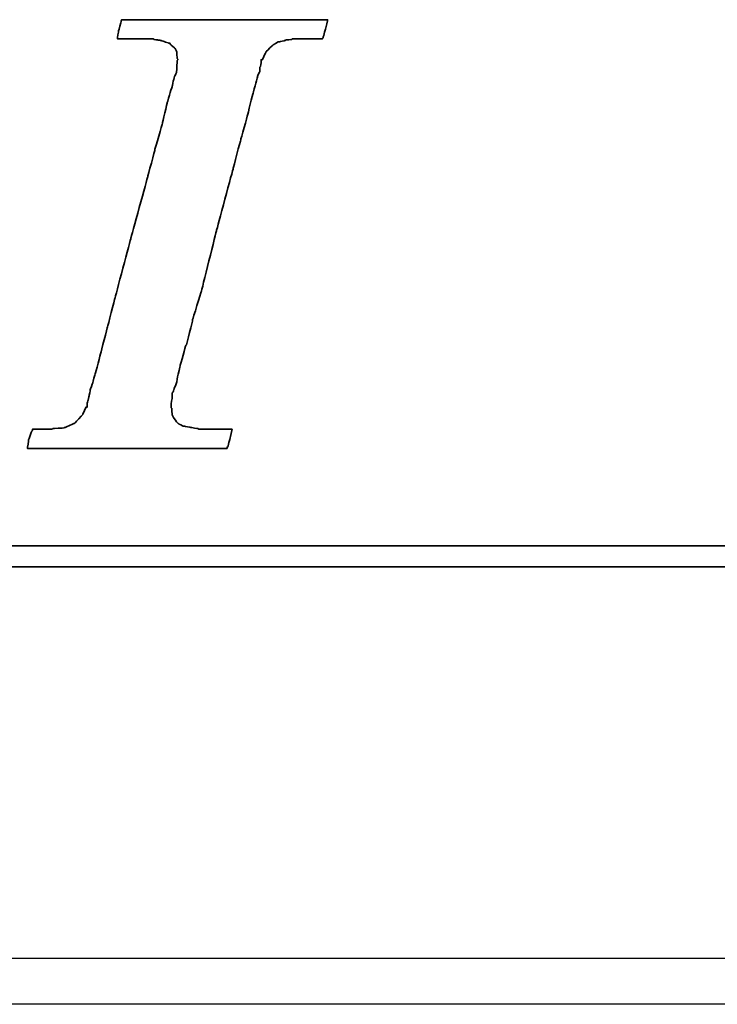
# Model space of a CAD drawing. Header units: millimetres. Extents: x -1108 to 3135, y -1596 to 860.
# Tile 132 of 256: x -819 to -812, y -938 to -927. Entities that reach past the tile are written whole.
import ezdxf

# ---------------------------------------------------------------- set-up
doc = ezdxf.new("R2010")
doc.units = ezdxf.units.MM
doc.layers.get('0').update_dxf_attribs({"linetype": 'CONTINUOUS'})
doc.layers.add('DIM', color=4, linetype='CONTINUOUS')
doc.layers.add('layer 1', color=7, linetype='CONTINUOUS')

# ---------------------------------------------------------------- blocks, each defined once
blk = doc.blocks.new('TBI MOTION logo(完整正式版)')
at = {"layer": 'layer 1', "color": 22, "lineweight": 35}
for points, knots in [([(-40.59125, -7.94375), (-40.59125, -7.94375), (-40.97375, -7.94375), (-40.97375, -7.94375), (-40.97375, -7.94375), (-40.97375, -7.94375), (-41.38125, -7.94375), (-41.38125, -7.94375), (-41.38125, -7.94375), (-41.38125, -7.94375), (-41.54875, -7.94375), (-41.54875, -7.94375), (-41.54875, -7.94375), (-41.54875, -7.94375), (-41.59875, -7.94375), (-41.59875, -7.94375), (-41.59875, -7.94375), (-41.59875, -7.94375), (-41.88375, -7.94375), (-41.88375, -7.94375), (-41.88375, -7.94375), (-41.88375, -7.94375), (-41.90875, -7.91875), (-41.90875, -7.91875), (-41.90875, -7.91875), (-41.90875, -7.91875), (-42.19875, -7.87125), (-42.19875, -7.87125), (-42.19875, -7.87125), (-42.19875, -7.87125), (-42.43875, -7.82375), (-42.43875, -7.82375), (-42.43875, -7.82375), (-42.43875, -7.82375), (-42.45875, -7.82375), (-42.45875, -7.82375), (-42.45875, -7.82375), (-42.45875, -7.82375), (-42.48625, -7.82375), (-42.48625, -7.82375), (-42.48625, -7.82375), (-42.48625, -7.82375), (-42.67625, -7.72375), (-42.67625, -7.72375), (-42.67625, -7.72375), (-42.67625, -7.72375), (-42.70125, -7.70375), (-42.70125, -7.70375), (-42.70125, -7.70375), (-42.70125, -7.70375), (-42.72375, -7.67875), (-42.72375, -7.67875), (-42.72375, -7.67875), (-42.72375, -7.67875), (-42.86875, -7.48875), (-42.86875, -7.48875), (-42.86875, -7.48875), (-42.86875, -7.48875), (-42.89375, -7.43875), (-42.89375, -7.43875), (-42.89375, -7.43875), (-42.89375, -7.43875), (-42.91875, -7.38875), (-42.91875, -7.38875), (-42.91875, -7.38875), (-42.91875, -7.38875), (-42.93875, -7.12875), (-42.93875, -7.12875), (-42.93875, -7.12875), (-42.93875, -7.12875), (-42.96375, -7.10375), (-42.96375, -7.10375), (-42.96375, -7.10375), (-42.96375, -7.10375), (-42.96375, -7.05375), (-42.96375, -7.05375), (-42.96375, -7.05375), (-42.96375, -7.05375), (-42.96375, -7.00875), (-42.96375, -7.00875), (-42.96375, -7.00875), (-42.96375, -7.00875), (-42.91875, -6.69625), (-42.91875, -6.69625), (-42.91875, -6.69625), (-42.91875, -6.69625), (-42.91875, -6.62375), (-42.91875, -6.62375), (-42.91875, -6.62375), (-42.91875, -6.62375), (-42.91875, -6.59625), (-42.91875, -6.59625), (-42.91875, -6.59625), (-42.91875, -6.59625), (-42.91875, -6.57375), (-42.91875, -6.57375), (-42.91875, -6.57375), (-42.91875, -6.57375), (-42.91875, -6.52875), (-42.91875, -6.52875), (-42.91875, -6.52875), (-42.91875, -6.52875), (-42.89375, -6.50375), (-42.89375, -6.50375), (-42.89375, -6.50375), (-42.89375, -6.50375), (-42.84375, -6.38375), (-42.84375, -6.38375), (-42.84375, -6.38375), (-42.84375, -6.38375), (-42.84375, -6.35875), (-42.84375, -6.35875), (-42.84375, -6.35875), (-42.84375, -6.35875), (-42.74625, -6.14375), (-42.74625, -6.14375), (-42.74625, -6.14375), (-42.74625, -6.14375), (-42.70125, -5.85375), (-42.70125, -5.85375), (-42.70125, -5.85375), (-42.70125, -5.85375), (-42.60375, -5.47125), (-42.60375, -5.47125), (-42.60375, -5.47125), (-42.60375, -5.47125), (-42.60375, -5.44875), (-42.60375, -5.44875), (-42.60375, -5.44875), (-42.60375, -5.44875), (-42.38875, -4.67875), (-42.38875, -4.67875), (-42.38875, -4.67875), (-42.38875, -4.67875), (-42.36375, -4.65375), (-42.36375, -4.65375), (-42.36375, -4.65375), (-42.36375, -4.65375), (-42.12375, -3.69625), (-42.12375, -3.69625), (-42.12375, -3.69625), (-42.12375, -3.69625), (-42.12375, -3.67374), (-42.12375, -3.67374), (-42.12375, -3.67374), (-42.12375, -3.67374), (-41.78875, -2.59374), (-41.78875, -2.59374), (-41.78875, -2.59374), (-41.78875, -2.59374), (-41.18875, -0.19375), (-41.18875, -0.19375), (-41.18875, -0.19375), (-41.18875, -0.19375), (-40.54375, 2.20624), (-40.54375, 2.20624), (-40.54375, 2.20624), (-40.54375, 2.20624), (-40.25375, 3.30875), (-40.25375, 3.30875), (-40.25375, 3.30875), (-40.25375, 3.30875), (-39.98875, 4.27125), (-39.98875, 4.27125), (-39.98875, 4.27125), (-39.98875, 4.27125), (-39.77375, 5.13125), (-39.77375, 5.13125), (-39.77375, 5.13125), (-39.77375, 5.13125), (-39.67875, 5.47125), (-39.67875, 5.47125), (-39.67875, 5.47125), (-39.67875, 5.47125), (-39.60375, 5.75625), (-39.60375, 5.75625), (-39.60375, 5.75625), (-39.60375, 5.75625), (-39.60375, 5.78125), (-39.60375, 5.78125), (-39.60375, 5.78125), (-39.60375, 5.78125), (-39.50875, 5.97125), (-39.50875, 5.97125), (-39.50875, 5.97125), (-39.50875, 5.97125), (-39.50875, 6.13875), (-39.50875, 6.13875), (-39.50875, 6.13875), (-39.50875, 6.13875), (-39.48625, 6.16625), (-39.48625, 6.16625), (-39.48625, 6.16625), (-39.48625, 6.16625), (-39.46125, 6.28625), (-39.46125, 6.28625), (-39.46125, 6.28625), (-39.46125, 6.28625), (-39.46125, 6.42625), (-39.46125, 6.42625), (-39.46125, 6.42625), (-39.46125, 6.42625), (-39.41375, 6.42625), (-39.41375, 6.42625), (-39.41375, 6.42625), (-39.41375, 6.42625), (-39.29375, 6.69125), (-39.29375, 6.69125), (-39.29375, 6.69125), (-39.29375, 6.69125), (-39.26875, 6.74125), (-39.26875, 6.74125), (-39.26875, 6.74125), (-39.26875, 6.74125), (-39.24375, 6.76625), (-39.24375, 6.76625), (-39.24375, 6.76625), (-39.24375, 6.76625), (-38.98375, 7.00624), (-38.98375, 7.00624), (-38.98375, 7.00624), (-38.98375, 7.00624), (-38.95625, 7.02624), (-38.95625, 7.02624), (-38.95625, 7.02624), (-38.95625, 7.02624), (-38.78875, 7.12624), (-38.78875, 7.12624), (-38.78875, 7.12624), (-38.78875, 7.12624), (-38.76375, 7.12624), (-38.76375, 7.12624), (-38.76375, 7.12624), (-38.76375, 7.12624), (-38.74375, 7.12624), (-38.74375, 7.12624), (-38.74375, 7.12624), (-38.74375, 7.12624), (-38.52875, 7.17125), (-38.52875, 7.17125), (-38.52875, 7.17125), (-38.52875, 7.17125), (-38.52875, 7.19624), (-38.52875, 7.19624), (-38.52875, 7.19624), (-38.52875, 7.19624), (-38.50375, 7.19624), (-38.50375, 7.19624), (-38.50375, 7.19624), (-38.50375, 7.19624), (-38.26125, 7.21875), (-38.26125, 7.21875), (-38.26125, 7.21875), (-38.26125, 7.21875), (-38.23875, 7.24624), (-38.23875, 7.24624), (-38.23875, 7.24624), (-38.23875, 7.24624), (-38.21625, 7.24624), (-38.21625, 7.24624), (-38.21625, 7.24624), (-38.21625, 7.24624), (-38.18875, 7.24624), (-38.18875, 7.24624), (-38.18875, 7.24624), (-38.18875, 7.24624), (-37.90375, 7.24624), (-37.90375, 7.24624), (-37.90375, 7.24624), (-37.90375, 7.24624), (-37.85375, 7.24624), (-37.85375, 7.24624), (-37.85375, 7.24624), (-37.85375, 7.24624), (-37.75875, 7.24624), (-37.75875, 7.24624), (-37.75875, 7.24624), (-37.75875, 7.24624), (-37.42375, 7.24624), (-37.42375, 7.24624), (-37.42375, 7.24624), (-37.42375, 7.24624), (-37.08875, 7.24624), (-37.08875, 7.24624), (-37.08875, 7.24624), (-37.08875, 7.24624), (-37.06375, 7.24624), (-37.06375, 7.24624), (-37.06375, 7.24624), (-37.06375, 7.24624), (-37.06375, 7.26624), (-37.06375, 7.26624), (-37.06375, 7.26624), (-37.06375, 7.26624), (-37.03875, 7.29125), (-37.03875, 7.29125), (-37.03875, 7.29125), (-37.03875, 7.29125), (-37.03875, 7.31625), (-37.03875, 7.31625), (-37.03875, 7.31625), (-37.03875, 7.31625), (-36.94125, 7.67625), (-36.94125, 7.67625), (-36.94125, 7.67625), (-36.94125, 7.67625), (-36.86875, 7.98625), (-36.86875, 7.98625), (-36.86875, 7.98625), (-36.86875, 7.98625), (-36.98875, 7.98625), (-36.98875, 7.98625), (-36.98875, 7.98625), (-36.98875, 7.98625), (-37.42375, 7.98625), (-37.42375, 7.98625), (-37.42375, 7.98625), (-37.42375, 7.98625), (-37.94875, 7.98625), (-37.94875, 7.98625), (-37.94875, 7.98625), (-37.94875, 7.98625), (-38.57375, 7.98625), (-38.57375, 7.98625), (-38.57375, 7.98625), (-38.57375, 7.98625), (-39.29375, 7.98625), (-39.29375, 7.98625), (-39.29375, 7.98625), (-39.29375, 7.98625), (-40.82875, 7.98625), (-40.82875, 7.98625), (-40.82875, 7.98625), (-40.82875, 7.98625), (-42.36375, 7.98625), (-42.36375, 7.98625), (-42.36375, 7.98625), (-42.36375, 7.98625), (-43.08375, 7.98625), (-43.08375, 7.98625), (-43.08375, 7.98625), (-43.08375, 7.98625), (-43.70875, 7.98625), (-43.70875, 7.98625), (-43.70875, 7.98625), (-43.70875, 7.98625), (-44.23375, 7.98625), (-44.23375, 7.98625), (-44.23375, 7.98625), (-44.23375, 7.98625), (-44.66875, 7.98625), (-44.66875, 7.98625), (-44.66875, 7.98625), (-44.66875, 7.98625), (-44.88375, 7.98625), (-44.88375, 7.98625), (-44.88375, 7.98625), (-44.88375, 7.98625), (-44.90875, 7.94125), (-44.90875, 7.94125), (-44.90875, 7.94125), (-44.90875, 7.94125), (-44.90875, 7.91625), (-44.90875, 7.91625), (-44.90875, 7.91625), (-44.90875, 7.91625), (-45.00375, 7.55625), (-45.00375, 7.55625), (-45.00375, 7.55625), (-45.00375, 7.55625), (-45.05375, 7.24624), (-45.05375, 7.24624), (-45.05375, 7.24624), (-45.05375, 7.24624), (-44.61875, 7.24624), (-44.61875, 7.24624), (-44.61875, 7.24624), (-44.61875, 7.24624), (-44.11375, 7.24624), (-44.11375, 7.24624), (-44.11375, 7.24624), (-44.11375, 7.24624), (-43.99375, 7.24624), (-43.99375, 7.24624), (-43.99375, 7.24624), (-43.99375, 7.24624), (-43.94625, 7.24624), (-43.94625, 7.24624), (-43.94625, 7.24624), (-43.94625, 7.24624), (-43.92374, 7.24624), (-43.92374, 7.24624), (-43.92374, 7.24624), (-43.92374, 7.24624), (-43.65875, 7.24624), (-43.65875, 7.24624), (-43.65875, 7.24624), (-43.65875, 7.24624), (-43.63875, 7.21875), (-43.63875, 7.21875), (-43.63875, 7.21875), (-43.63875, 7.21875), (-43.46875, 7.19624), (-43.46875, 7.19624), (-43.46875, 7.19624), (-43.46875, 7.19624), (-43.39875, 7.19624), (-43.39875, 7.19624), (-43.39875, 7.19624), (-43.39875, 7.19624), (-43.37125, 7.17125), (-43.37125, 7.17125), (-43.37125, 7.17125), (-43.37125, 7.17125), (-43.34875, 7.17125), (-43.34875, 7.17125), (-43.34875, 7.17125), (-43.34875, 7.17125), (-43.20375, 7.12624), (-43.20375, 7.12624), (-43.20375, 7.12624), (-43.20375, 7.12624), (-43.05875, 7.07624), (-43.05875, 7.07624), (-43.05875, 7.07624), (-43.05875, 7.07624), (-43.01375, 7.07624), (-43.01375, 7.07624), (-43.01375, 7.07624), (-43.01375, 7.07624), (-42.98875, 7.02624), (-42.98875, 7.02624), (-42.98875, 7.02624), (-42.98875, 7.02624), (-42.79875, 6.86125), (-42.79875, 6.86125), (-42.79875, 6.86125), (-42.79875, 6.86125), (-42.77375, 6.81125), (-42.77375, 6.81125), (-42.77375, 6.81125), (-42.77375, 6.81125), (-42.74625, 6.76625), (-42.74625, 6.76625), (-42.74625, 6.76625), (-42.74625, 6.76625), (-42.72375, 6.47625), (-42.72375, 6.47625), (-42.72375, 6.47625), (-42.72375, 6.47625), (-42.70125, 6.45124), (-42.70125, 6.45124), (-42.70125, 6.45124), (-42.70125, 6.45124), (-42.70125, 6.42625), (-42.70125, 6.42625), (-42.70125, 6.42625), (-42.70125, 6.42625), (-42.72375, 6.40625), (-42.72375, 6.40625), (-42.72375, 6.40625), (-42.72375, 6.40625), (-42.74625, 5.97125), (-42.74625, 5.97125), (-42.74625, 5.97125), (-42.74625, 5.97125), (-42.74625, 5.94625), (-42.74625, 5.94625), (-42.74625, 5.94625), (-42.74625, 5.94625), (-42.74625, 5.92625), (-42.74625, 5.92625), (-42.74625, 5.92625), (-42.74625, 5.92625), (-42.77375, 5.87625), (-42.77375, 5.87625), (-42.77375, 5.87625), (-42.77375, 5.87625), (-42.81875, 5.80625), (-42.81875, 5.80625), (-42.81875, 5.80625), (-42.81875, 5.80625), (-42.86875, 5.63625), (-42.86875, 5.63625), (-42.86875, 5.63625), (-42.86875, 5.63625), (-42.91875, 5.39625), (-42.91875, 5.39625), (-42.91875, 5.39625), (-42.91875, 5.39625), (-42.91875, 5.37124), (-42.91875, 5.37124), (-42.91875, 5.37124), (-42.91875, 5.37124), (-43.01375, 5.10874), (-43.01375, 5.10874), (-43.01375, 5.10874), (-43.01375, 5.10874), (-43.10875, 4.77124), (-43.10875, 4.77124), (-43.10875, 4.77124), (-43.10875, 4.77124), (-43.29875, 3.95625), (-43.29875, 3.95625), (-43.29875, 3.95625), (-43.29875, 3.95625), (-43.58875, 2.95125), (-43.58875, 2.95125), (-43.58875, 2.95125), (-43.58875, 2.95125), (-43.87375, 1.87125), (-43.87375, 1.87125), (-43.87375, 1.87125), (-43.87375, 1.87125), (-44.52625, -0.50374), (-44.52625, -0.50374), (-44.52625, -0.50374), (-44.52625, -0.50374), (-45.14875, -2.85375), (-45.14875, -2.85375), (-45.14875, -2.85375), (-45.14875, -2.85375), (-45.43375, -3.95875), (-45.43375, -3.95875), (-45.43375, -3.95875), (-45.43375, -3.95875), (-45.69875, -4.96875), (-45.69875, -4.96875), (-45.69875, -4.96875), (-45.69875, -4.96875), (-45.91375, -5.78375), (-45.91375, -5.78375), (-45.91375, -5.78375), (-45.91375, -5.78375), (-46.01375, -6.11875), (-46.01375, -6.11875), (-46.01375, -6.11875), (-46.01375, -6.11875), (-46.01375, -6.14375), (-46.01375, -6.14375), (-46.01375, -6.14375), (-46.01375, -6.14375), (-46.10875, -6.40875), (-46.10875, -6.40875), (-46.10875, -6.40875), (-46.10875, -6.40875), (-46.15375, -6.64875), (-46.15375, -6.64875), (-46.15375, -6.64875), (-46.15375, -6.64875), (-46.20375, -6.83875), (-46.20375, -6.83875), (-46.20375, -6.83875), (-46.20375, -6.83875), (-46.22875, -6.93375), (-46.22875, -6.93375), (-46.22875, -6.93375), (-46.22875, -6.93375), (-46.22875, -7.07875), (-46.22875, -7.07875), (-46.22875, -7.07875), (-46.22875, -7.07875), (-46.27375, -7.07875), (-46.27375, -7.07875), (-46.27375, -7.07875), (-46.27375, -7.07875), (-46.39375, -7.34375), (-46.39375, -7.34375), (-46.39375, -7.34375), (-46.39375, -7.34375), (-46.39375, -7.36875), (-46.39375, -7.36875), (-46.39375, -7.36875), (-46.39375, -7.36875), (-46.42125, -7.38875), (-46.42125, -7.38875), (-46.42125, -7.38875), (-46.42125, -7.38875), (-46.68375, -7.67875), (-46.68375, -7.67875), (-46.68375, -7.67875), (-46.68375, -7.67875), (-46.70875, -7.70375), (-46.70875, -7.70375), (-46.70875, -7.70375), (-46.70875, -7.70375), (-46.75375, -7.72375), (-46.75375, -7.72375), (-46.75375, -7.72375), (-46.75375, -7.72375), (-47.08875, -7.87125), (-47.08875, -7.87125), (-47.08875, -7.87125), (-47.08875, -7.87125), (-47.11625, -7.87125), (-47.11625, -7.87125), (-47.11625, -7.87125), (-47.11625, -7.87125), (-47.13875, -7.89375), (-47.13875, -7.89375), (-47.13875, -7.89375), (-47.13875, -7.89375), (-47.56875, -7.91875), (-47.56875, -7.91875), (-47.56875, -7.91875), (-47.56875, -7.91875), (-47.59625, -7.94375), (-47.59625, -7.94375), (-47.59625, -7.94375), (-47.59625, -7.94375), (-47.64375, -7.94375), (-47.64375, -7.94375), (-47.64375, -7.94375), (-47.64375, -7.94375), (-47.73625, -7.94375), (-47.73625, -7.94375), (-47.73625, -7.94375), (-47.73625, -7.94375), (-48.07375, -7.94375), (-48.07375, -7.94375), (-48.07375, -7.94375), (-48.07375, -7.94375), (-48.36125, -7.94375), (-48.36125, -7.94375), (-48.36125, -7.94375), (-48.36125, -7.94375), (-48.36125, -7.96625), (-48.36125, -7.96625), (-48.36125, -7.96625), (-48.36125, -7.96625), (-48.36125, -7.99125), (-48.36125, -7.99125), (-48.36125, -7.99125), (-48.36125, -7.99125), (-48.38875, -8.01375), (-48.38875, -8.01375), (-48.38875, -8.01375), (-48.38875, -8.01375), (-48.50875, -8.34875), (-48.50875, -8.34875), (-48.50875, -8.34875), (-48.50875, -8.34875), (-48.55375, -8.68625), (-48.55375, -8.68625), (-48.55375, -8.68625), (-48.55375, -8.68625), (-48.45875, -8.68625), (-48.45875, -8.68625), (-48.45875, -8.68625), (-48.45875, -8.68625), (-48.07375, -8.68625), (-48.07375, -8.68625), (-48.07375, -8.68625), (-48.07375, -8.68625), (-47.52375, -8.68625), (-47.52375, -8.68625), (-47.52375, -8.68625), (-47.52375, -8.68625), (-46.92375, -8.68625), (-46.92375, -8.68625), (-46.92375, -8.68625), (-46.92375, -8.68625), (-46.25375, -8.68625), (-46.25375, -8.68625), (-46.25375, -8.68625), (-46.25375, -8.68625), (-46.20375, -8.68625), (-46.20375, -8.68625), (-46.20375, -8.68625), (-46.20375, -8.68625), (-44.71375, -8.68625), (-44.71375, -8.68625), (-44.71375, -8.68625), (-44.71375, -8.68625), (-43.22875, -8.68625), (-43.22875, -8.68625), (-43.22875, -8.68625), (-43.22875, -8.68625), (-42.55875, -8.68625), (-42.55875, -8.68625), (-42.55875, -8.68625), (-42.55875, -8.68625), (-42.50875, -8.68625), (-42.50875, -8.68625), (-42.50875, -8.68625), (-42.50875, -8.68625), (-41.93375, -8.68625), (-41.93375, -8.68625), (-41.93375, -8.68625), (-41.93375, -8.68625), (-41.38125, -8.68625), (-41.38125, -8.68625), (-41.38125, -8.68625), (-41.38125, -8.68625), (-40.97375, -8.68625), (-40.97375, -8.68625), (-40.97375, -8.68625), (-40.97375, -8.68625), (-40.78125, -8.68625), (-40.78125, -8.68625), (-40.78125, -8.68625), (-40.78125, -8.68625), (-40.78125, -8.63875), (-40.78125, -8.63875), (-40.78125, -8.63875), (-40.78125, -8.63875), (-40.75875, -8.63875), (-40.75875, -8.63875), (-40.75875, -8.63875), (-40.75875, -8.63875), (-40.66375, -8.27875), (-40.66375, -8.27875), (-40.66375, -8.27875), (-40.66375, -8.27875), (-40.59125, -7.94375), (-40.59125, -7.94375)], [0, 0, 0, 0, 0.00558659, 0.00558659, 0.00558659, 0.0055866, 0.01117318, 0.01117318, 0.01117318, 0.01117319, 0.01675978, 0.01675978, 0.01675978, 0.01675979, 0.02234637, 0.02234637, 0.02234637, 0.02234638, 0.02793296, 0.02793296, 0.02793296, 0.02793297, 0.03351955, 0.03351955, 0.03351955, 0.03351956, 0.03910615, 0.03910615, 0.03910615, 0.03910616, 0.04469274, 0.04469274, 0.04469274, 0.04469275, 0.05027933, 0.05027933, 0.05027933, 0.05027934, 0.05586592, 0.05586592, 0.05586592, 0.05586593, 0.06145251, 0.06145251, 0.06145251, 0.06145252, 0.06703911, 0.06703911, 0.06703911, 0.06703912, 0.0726257, 0.0726257, 0.0726257, 0.07262571, 0.07821229, 0.07821229, 0.07821229, 0.0782123, 0.08379888, 0.08379888, 0.08379888, 0.08379889, 0.08938547, 0.08938547, 0.08938547, 0.08938548, 0.09497207, 0.09497207, 0.09497207, 0.09497208, 0.10055866, 0.10055866, 0.10055866, 0.10055867, 0.10614525, 0.10614525, 0.10614525, 0.10614526, 0.11173184, 0.11173184, 0.11173184, 0.11173185, 0.11731844, 0.11731844, 0.11731844, 0.11731845, 0.12290503, 0.12290503, 0.12290503, 0.12290504, 0.12849162, 0.12849162, 0.12849162, 0.12849163, 0.13407821, 0.13407821, 0.13407821, 0.13407822, 0.1396648, 0.1396648, 0.1396648, 0.13966481, 0.1452514, 0.1452514, 0.1452514, 0.14525141, 0.15083799, 0.15083799, 0.15083799, 0.150838, 0.15642458, 0.15642458, 0.15642458, 0.15642459, 0.16201117, 0.16201117, 0.16201117, 0.16201118, 0.16759777, 0.16759777, 0.16759777, 0.16759778, 0.17318436, 0.17318436, 0.17318436, 0.17318437, 0.17877095, 0.17877095, 0.17877095, 0.17877096, 0.18435754, 0.18435754, 0.18435754, 0.18435755, 0.18994413, 0.18994413, 0.18994413, 0.18994414, 0.19553073, 0.19553073, 0.19553073, 0.19553074, 0.20111732, 0.20111732, 0.20111732, 0.20111733, 0.20670391, 0.20670391, 0.20670391, 0.20670392, 0.2122905, 0.2122905, 0.2122905, 0.21229051, 0.21787709, 0.21787709, 0.21787709, 0.2178771, 0.22346369, 0.22346369, 0.22346369, 0.2234637, 0.22905028, 0.22905028, 0.22905028, 0.22905029, 0.23463687, 0.23463687, 0.23463687, 0.23463688, 0.24022346, 0.24022346, 0.24022346, 0.24022347, 0.24581006, 0.24581006, 0.24581006, 0.24581007, 0.25139665, 0.25139665, 0.25139665, 0.25139666, 0.25698324, 0.25698324, 0.25698324, 0.25698325, 0.26256983, 0.26256983, 0.26256983, 0.26256984, 0.26815642, 0.26815642, 0.26815642, 0.26815643, 0.27374302, 0.27374302, 0.27374302, 0.27374303, 0.27932961, 0.27932961, 0.27932961, 0.27932962, 0.2849162, 0.2849162, 0.2849162, 0.28491621, 0.29050279, 0.29050279, 0.29050279, 0.2905028, 0.29608939, 0.29608939, 0.29608939, 0.2960894, 0.30167598, 0.30167598, 0.30167598, 0.30167599, 0.30726257, 0.30726257, 0.30726257, 0.30726258, 0.31284916, 0.31284916, 0.31284916, 0.31284917, 0.31843575, 0.31843575, 0.31843575, 0.31843576, 0.32402235, 0.32402235, 0.32402235, 0.32402236, 0.32960894, 0.32960894, 0.32960894, 0.32960895, 0.33519553, 0.33519553, 0.33519553, 0.33519554, 0.34078212, 0.34078212, 0.34078212, 0.34078213, 0.34636872, 0.34636872, 0.34636872, 0.34636873, 0.35195531, 0.35195531, 0.35195531, 0.35195532, 0.3575419, 0.3575419, 0.3575419, 0.35754191, 0.36312849, 0.36312849, 0.36312849, 0.3631285, 0.36871508, 0.36871508, 0.36871508, 0.36871509, 0.37430168, 0.37430168, 0.37430168, 0.37430169, 0.37988827, 0.37988827, 0.37988827, 0.37988828, 0.38547486, 0.38547486, 0.38547486, 0.38547487, 0.39106145, 0.39106145, 0.39106145, 0.39106146, 0.39664804, 0.39664804, 0.39664804, 0.39664805, 0.40223464, 0.40223464, 0.40223464, 0.40223465, 0.40782123, 0.40782123, 0.40782123, 0.40782124, 0.41340782, 0.41340782, 0.41340782, 0.41340783, 0.41899441, 0.41899441, 0.41899441, 0.41899442, 0.42458101, 0.42458101, 0.42458101, 0.42458102, 0.4301676, 0.4301676, 0.4301676, 0.43016761, 0.43575419, 0.43575419, 0.43575419, 0.4357542, 0.44134078, 0.44134078, 0.44134078, 0.44134079, 0.44692737, 0.44692737, 0.44692737, 0.44692738, 0.45251397, 0.45251397, 0.45251397, 0.45251398, 0.45810056, 0.45810056, 0.45810056, 0.45810057, 0.46368715, 0.46368715, 0.46368715, 0.46368716, 0.46927374, 0.46927374, 0.46927374, 0.46927375, 0.47486034, 0.47486034, 0.47486034, 0.47486035, 0.48044693, 0.48044693, 0.48044693, 0.48044694, 0.48603352, 0.48603352, 0.48603352, 0.48603353, 0.49162011, 0.49162011, 0.49162011, 0.49162012, 0.4972067, 0.4972067, 0.4972067, 0.49720671, 0.5027933, 0.5027933, 0.5027933, 0.50279331, 0.50837989, 0.50837989, 0.50837989, 0.5083799, 0.51396648, 0.51396648, 0.51396648, 0.51396649, 0.51955307, 0.51955307, 0.51955307, 0.51955308, 0.52513966, 0.52513966, 0.52513966, 0.52513967, 0.53072626, 0.53072626, 0.53072626, 0.53072627, 0.53631285, 0.53631285, 0.53631285, 0.53631286, 0.54189944, 0.54189944, 0.54189944, 0.54189945, 0.54748603, 0.54748603, 0.54748603, 0.54748604, 0.55307263, 0.55307263, 0.55307263, 0.55307264, 0.55865922, 0.55865922, 0.55865922, 0.55865923, 0.56424581, 0.56424581, 0.56424581, 0.56424582, 0.5698324, 0.5698324, 0.5698324, 0.56983241, 0.57541899, 0.57541899, 0.57541899, 0.575419, 0.58100559, 0.58100559, 0.58100559, 0.5810056, 0.58659218, 0.58659218, 0.58659218, 0.58659219, 0.59217877, 0.59217877, 0.59217877, 0.59217878, 0.59776536, 0.59776536, 0.59776536, 0.59776537, 0.60335196, 0.60335196, 0.60335196, 0.60335197, 0.60893855, 0.60893855, 0.60893855, 0.60893856, 0.61452514, 0.61452514, 0.61452514, 0.61452515, 0.62011173, 0.62011173, 0.62011173, 0.62011174, 0.62569832, 0.62569832, 0.62569832, 0.62569833, 0.63128492, 0.63128492, 0.63128492, 0.63128493, 0.63687151, 0.63687151, 0.63687151, 0.63687152, 0.6424581, 0.6424581, 0.6424581, 0.64245811, 0.64804469, 0.64804469, 0.64804469, 0.6480447, 0.65363128, 0.65363128, 0.65363128, 0.65363129, 0.65921788, 0.65921788, 0.65921788, 0.65921789, 0.66480447, 0.66480447, 0.66480447, 0.66480448, 0.67039106, 0.67039106, 0.67039106, 0.67039107, 0.67597765, 0.67597765, 0.67597765, 0.67597766, 0.68156425, 0.68156425, 0.68156425, 0.68156426, 0.68715084, 0.68715084, 0.68715084, 0.68715085, 0.69273743, 0.69273743, 0.69273743, 0.69273744, 0.69832402, 0.69832402, 0.69832402, 0.69832403, 0.70391061, 0.70391061, 0.70391061, 0.70391062, 0.70949721, 0.70949721, 0.70949721, 0.70949722, 0.7150838, 0.7150838, 0.7150838, 0.71508381, 0.72067039, 0.72067039, 0.72067039, 0.7206704, 0.72625698, 0.72625698, 0.72625698, 0.72625699, 0.73184358, 0.73184358, 0.73184358, 0.73184359, 0.73743017, 0.73743017, 0.73743017, 0.73743018, 0.74301676, 0.74301676, 0.74301676, 0.74301677, 0.74860335, 0.74860335, 0.74860335, 0.74860336, 0.75418994, 0.75418994, 0.75418994, 0.75418995, 0.75977654, 0.75977654, 0.75977654, 0.75977655, 0.76536313, 0.76536313, 0.76536313, 0.76536314, 0.77094972, 0.77094972, 0.77094972, 0.77094973, 0.77653631, 0.77653631, 0.77653631, 0.77653632, 0.78212291, 0.78212291, 0.78212291, 0.78212292, 0.7877095, 0.7877095, 0.7877095, 0.78770951, 0.79329609, 0.79329609, 0.79329609, 0.7932961, 0.79888268, 0.79888268, 0.79888268, 0.79888269, 0.80446927, 0.80446927, 0.80446927, 0.80446928, 0.81005587, 0.81005587, 0.81005587, 0.81005588, 0.81564246, 0.81564246, 0.81564246, 0.81564247, 0.82122905, 0.82122905, 0.82122905, 0.82122906, 0.82681564, 0.82681564, 0.82681564, 0.82681565, 0.83240223, 0.83240223, 0.83240223, 0.83240224, 0.83798883, 0.83798883, 0.83798883, 0.83798884, 0.84357542, 0.84357542, 0.84357542, 0.84357543, 0.84916201, 0.84916201, 0.84916201, 0.84916202, 0.8547486, 0.8547486, 0.8547486, 0.85474861, 0.8603352, 0.8603352, 0.8603352, 0.86033521, 0.86592179, 0.86592179, 0.86592179, 0.8659218, 0.87150838, 0.87150838, 0.87150838, 0.87150839, 0.87709497, 0.87709497, 0.87709497, 0.87709498, 0.88268156, 0.88268156, 0.88268156, 0.88268157, 0.88826816, 0.88826816, 0.88826816, 0.88826817, 0.89385475, 0.89385475, 0.89385475, 0.89385476, 0.89944134, 0.89944134, 0.89944134, 0.89944135, 0.90502793, 0.90502793, 0.90502793, 0.90502794, 0.91061453, 0.91061453, 0.91061453, 0.91061454, 0.91620112, 0.91620112, 0.91620112, 0.91620113, 0.92178771, 0.92178771, 0.92178771, 0.92178772, 0.9273743, 0.9273743, 0.9273743, 0.92737431, 0.93296089, 0.93296089, 0.93296089, 0.9329609, 0.93854749, 0.93854749, 0.93854749, 0.9385475, 0.94413408, 0.94413408, 0.94413408, 0.94413409, 0.94972067, 0.94972067, 0.94972067, 0.94972068, 0.95530726, 0.95530726, 0.95530726, 0.95530727, 0.96089385, 0.96089385, 0.96089385, 0.96089386, 0.96648045, 0.96648045, 0.96648045, 0.96648046, 0.97206704, 0.97206704, 0.97206704, 0.97206705, 0.97765363, 0.97765363, 0.97765363, 0.97765364, 0.98324022, 0.98324022, 0.98324022, 0.98324023, 0.98882682, 0.98882682, 0.98882682, 0.98882683, 0.99441341, 0.99441341, 0.99441341, 0.99441342, 1, 1, 1, 1]), ([(75.90875, -9.47875), (75.90875, -9.47875), (75.90875, -12.28625), (75.90875, -12.28625), (75.90875, -12.28625), (75.90875, -12.28625), (75.90875, -12.47875), (75.90875, -12.47875), (75.90875, -12.47875), (75.90875, -12.47875), (75.71625, -12.47875), (75.71625, -12.47875), (75.71625, -12.47875), (75.71625, -12.47875), (-88.32875, -12.47875), (-88.32875, -12.47875), (-88.32875, -12.47875), (-88.32875, -12.47875), (-88.32875, -13.29375), (-88.32875, -13.29375), (-88.32875, -13.29375), (-88.32875, -13.29375), (82.89125, -13.29375), (82.89125, -13.29375), (82.89125, -13.29375), (82.89125, -13.29375), (75.90875, -9.47875), (75.90875, -9.47875)], [0, 0, 0, 0, 0.14285714, 0.14285714, 0.14285714, 0.14285715, 0.28571429, 0.28571429, 0.28571429, 0.2857143, 0.42857143, 0.42857143, 0.42857143, 0.42857144, 0.57142857, 0.57142857, 0.57142857, 0.57142858, 0.71428571, 0.71428571, 0.71428571, 0.71428572, 0.85714286, 0.85714286, 0.85714286, 0.85714287, 1, 1, 1, 1])]:
    blk.add_open_spline(points, degree=3, knots=knots, dxfattribs=at)

msp = doc.modelspace()

# ---------------------------------------------------------------- linework, layer by layer
at = {"linetype": 'Continuous'}
msp.add_line((-611.196, -937.474), (-869.684, -937.474), dxfattribs=at)
msp.add_open_spline([(-611.317, -937.974), (-869.684, -937.974)], degree=1, dxfattribs=at)

# ---------------------------------------------------------------- block references
at = {"layer": 'DIM', "color": 7, "xscale": 0.2802190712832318, "yscale": 0.2802190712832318, "zscale": 0.2802190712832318}
msp.add_blockref('TBI MOTION logo(完整正式版)', (-805.544, -929.481), dxfattribs=at)

doc.saveas('drawing.dxf')
